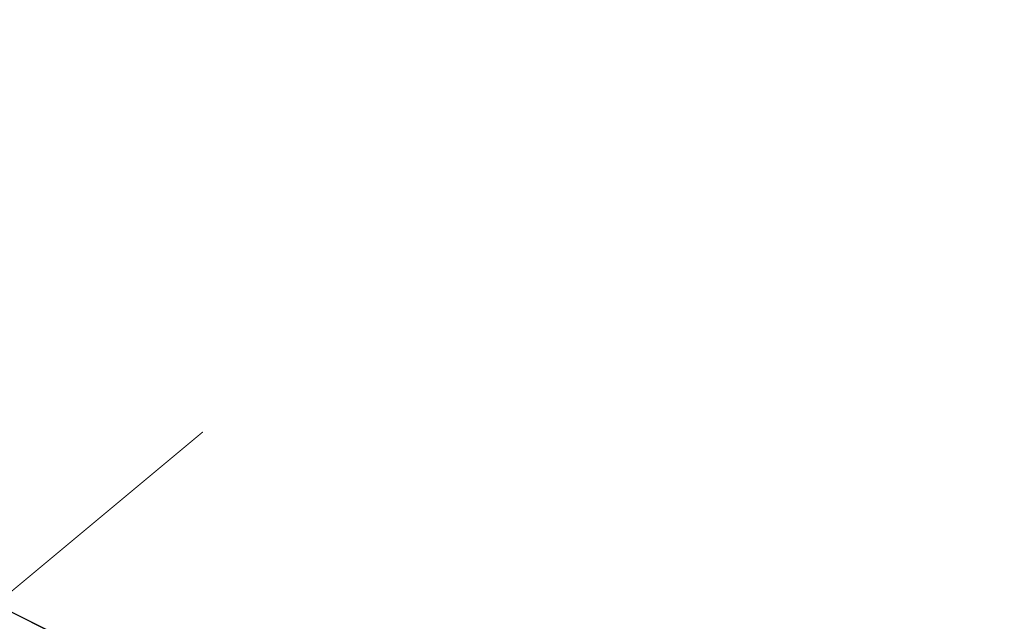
# Model space of a CAD drawing. Header units: metres. Extents: x 7501691 to 7504871, y 5814048 to 5814963.
# Tile 87 of 89: x 7504496 to 7504583, y 5814564 to 5814617. Entities that reach past the tile are written whole.
import ezdxf

# ---------------------------------------------------------------- set-up
doc = ezdxf.new("R2010")
doc.units = ezdxf.units.M
doc.header["$MEASUREMENT"] = 0
doc.linetypes.add('GDE', pattern=[0])
doc.linetypes.add('WSQ', pattern=[1.75, 1.25, -0.5])
doc.layers.get('0').update_dxf_attribs({"linetype": 'CONTINUOUS'})
for name, color, linetype, lineweight in [('Dzialki', 7, 'GDE', 18), ('EDZPD_L_0', 7, 'GDE', 20), ('WUKPS_L_6', 7, 'WSQ', 18)]:
    doc.layers.add(name, color=color, linetype=linetype, lineweight=lineweight)

# ---------------------------------------------------------------- blocks, each defined once
blk = doc.blocks.new('fdsgfdhgfjh')
at = {"color": 7, "const_width": 0.065}
blk.add_lwpolyline([(628.93, -380.808), (627.625, -347.321), (631.46, -316.744), (630.476, -293.446), (631.603, -272.028), (642.12, -262.447), (642.84, -250.18), (613.01, -248.02), (473.074, -244.736), (370.953, -240.293), (311.01, -225.13), (43.231, -91.051), (39.421, -86.572), (-13.328, -60.153)], dxfattribs=at)
at = {"layer": 'Dzialki', "color": 7, "const_width": 0.09}
blk.add_lwpolyline([(43.21, -91.06), (310.99, -225.15)], dxfattribs=at)
at = {"layer": 'EDZPD_L_0', "color": 7, "const_width": 0.1}
blk.add_lwpolyline([(310.985, -225.145), (43.21, -91.061)], dxfattribs=at)
at = {"layer": 'WUKPS_L_6', "color": 7, "const_width": 0.09}
blk.add_lwpolyline([(300.779, -221.709), (320.305, -205.433)], dxfattribs=at)

msp = doc.modelspace()

# ---------------------------------------------------------------- block references
at = {"linetype": 'Continuous'}
msp.add_blockref('fdsgfdhgfjh', (7504192.35177, 5814786.13308), dxfattribs=at)

doc.saveas('drawing.dxf')
